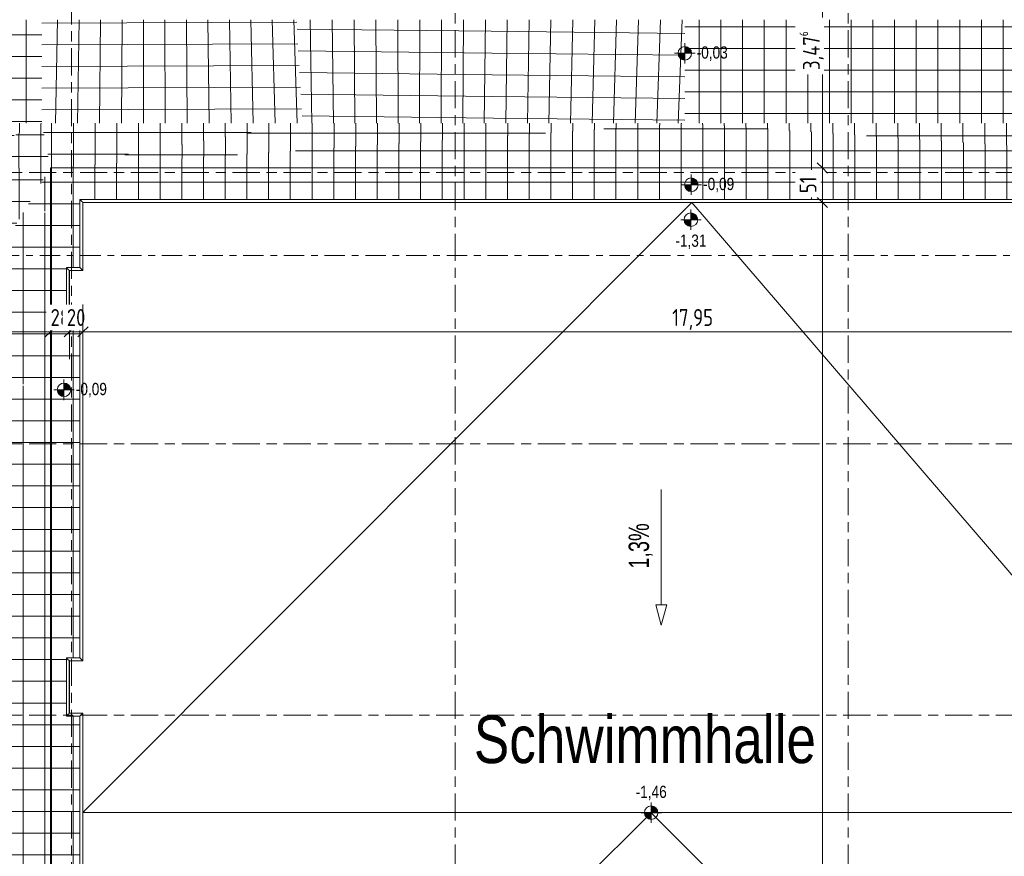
# Model space of a CAD drawing. Header units: metres. Extents: x 2 to 165, y -54 to 869.
# Tile 89 of 106: x 59 to 74, y 2 to 14. Entities that reach past the tile are written whole.
import ezdxf

# ---------------------------------------------------------------- set-up
doc = ezdxf.new("R2010")
doc.units = ezdxf.units.M
doc.linetypes.add('_Rasterlinie_', pattern=[0.75, 0.4, -0.1, 0.15, -0.1])
doc.linetypes.add('_Schnittlinie_', pattern=[0.6, 0.3, -0.1, 0.1, -0.1])
for name, color, linetype, lineweight in [('A_Bem', 7, 'Continuous', 5), ('A_Bem-100', 7, 'Continuous', 5), ('A_Detailelemente', 7, 'Continuous', 9), ('A_Geschossdecken', 7, 'Continuous', 5), ('A_Geschossdecken_Oberflächenschraffur', 7, 'Continuous', 5), ('A_Hoehenkoten', 124, 'Continuous', 5), ('A_Linien', 5, 'Continuous', 9), ('A_Linien_Feine Linien', 7, 'Continuous', 5), ('A_Notizen', 50, 'Continuous', 5), ('A_Raster', 128, 'Continuous', 5), ('A_Symbol-S_A', 172, 'Continuous', 5)]:
    doc.layers.add(name, color=color, linetype=linetype, lineweight=lineweight)
doc.styles.add('Arial', font='arial.ttf', dxfattribs={"width": 0.8, "height": 0.18})
doc.styles.add('Arial_2', font='arial.ttf', dxfattribs={"width": 0.8, "height": 0.7})
doc.styles.add('Arial_4', font='arial.ttf', dxfattribs={"width": 0.7, "height": 0.3})
doc.styles.add('ISOCPEUR', font='isocpeur.ttf', dxfattribs={"width": 0.8, "height": 0.25})
doc.dimstyles.new('BLB-Standard_2_5_Aussen_maskiert', dxfattribs={"dimscale": 0.3048, "dimtxt": 0.248995, "dimasz": 0.492126, "dimexe": 1.32874, "dimexo": 0.0625, "dimgap": 0.032808, "dimtad": 1, "dimdec": 1, "dimlfac": 100, "dimrnd": 0.1, "dimdsep": 46, "dimtxsty": 'ISOCPEUR', "dimblk1": 'OBLIQUE', "dimblk2": 'OBLIQUE', "dimsah": 1, "dimcen": 0.09, "dimdle": 0.164042, "dimazin": 0, "dimtfac": 1, "dimtdec": 4, "dimtix": 1, "dimtmove": 0, "dimatfit": 3, "dimfxl": 1.32874, "dimfxlon": 1, "dimtvp": 1, "dimtfill": 1, "dimtolj": 1, "dimtzin": 0, "dimarcsym": 2})
doc.dimstyles.new('BLB-Standard_2_5_Aussen_maskiert_1', dxfattribs={"dimscale": 0.3048, "dimtxt": 0.248995, "dimasz": 0.492126, "dimexe": 1.32874, "dimexo": 0.0625, "dimgap": 0.032808, "dimtad": 1, "dimrnd": 0.001, "dimzin": 0, "dimdsep": 46, "dimtxsty": 'ISOCPEUR', "dimblk1": 'OBLIQUE', "dimblk2": 'OBLIQUE', "dimsah": 1, "dimcen": 0.09, "dimdle": 0.164042, "dimazin": 0, "dimtfac": 1, "dimtdec": 4, "dimtix": 1, "dimtmove": 0, "dimatfit": 3, "dimfxl": 1.32874, "dimfxlon": 1, "dimtvp": 1, "dimtfill": 1, "dimtolj": 1, "dimtzin": 0, "dimarcsym": 2})
pattern_1 = [(0, (56.97275, 0), (0, 0.32), []), (90, (56.97275, 0), (-0.32, 2e-17), [])]
pattern_2 = [(0.045, (56.81975, 0.043), (-0.000251, 0.32), []), (90, (56.81975, 0.043), (-0.32, 2e-17), [])]
pattern_3 = [(0.036, (56.81775, 0.033), (-0.000201, 0.32), []), (90, (56.81775, 0.033), (-0.32, 2e-17), [])]
pattern_4 = [(359.999, (56.97475, 0.092), (5.6e-06, 0.32), []), (90, (56.97475, 0.092), (-0.32, 2e-17), [])]
pattern_5 = [(0, (56.87575, 0), (0, 0.32), []), (90, (56.87575, 0), (-0.32, 2e-17), [])]
pattern_6 = [(0, (56.87275, 0), (0, 0.32), []), (90, (56.87275, 0), (-0.32, 2e-17), [])]
pattern_7 = [(0.057, (56.81375, 0.054), (-0.000318, 0.32), []), (90, (56.81375, 0.054), (-0.32, 2e-17), [])]
pattern_8 = [(0, (56.97275, 0.142), (0, 0.32), []), (90, (56.97275, 0.142), (-0.32, 2e-17), [])]
pattern_9 = [(0.002, (56.96675, 0.042), (-1.1e-05, 0.32), []), (90, (56.96675, 0.042), (-0.32, 2e-17), [])]
pattern_10 = [(359.998, (56.97675, 0.082), (1.1e-05, 0.32), []), (90, (56.97675, 0.082), (-0.32, 2e-17), [])]

# ---------------------------------------------------------------- blocks, each defined once
blk = doc.blocks.new('Floors 1 - Floors 1-8100432-AB- E0-  OK FFB')
at = {"layer": 'A_Geschossdecken', "color": 253, "lineweight": 9}
for p, q in [((21.017, 11.582), (2.98, 11.581)), ((3.008, 11.553), (2.98, 11.581)), ((2.98, 11.581), (2.98, 10.579)), ((3.023, 10.535), (3.023, 11.538)), ((3.023, 11.538), (20.973, 11.538)), ((3.023, 10.535), (3.023, 11.538)), ((3.023, 11.538), (20.973, 11.538)), ((2.808, 10.551), (2.78, 10.579)), ((2.78, 10.579), (2.78, 9.725)), ((2.98, 10.579), (2.78, 10.579)), ((2.823, 9.769), (2.823, 10.535)), ((2.823, 10.535), (3.023, 10.535)), ((2.823, 9.769), (2.823, 10.535)), ((2.823, 10.535), (3.023, 10.535)), ((3.008, 10.551), (2.98, 10.579)), ((2.808, 9.753), (2.78, 9.725)), ((2.78, 9.725), (2.98, 9.725)), ((3.023, 9.769), (2.823, 9.769)), ((3.023, 9.769), (2.823, 9.769)), ((3.008, 9.753), (2.98, 9.725)), ((2.98, 9.725), (2.98, 4.827)), ((3.023, 4.783), (3.023, 9.769)), ((3.023, 4.783), (3.023, 9.769)), ((2.808, 4.799), (2.78, 4.827)), ((2.78, 4.827), (2.78, 3.968)), ((2.98, 4.827), (2.78, 4.827)), ((3.008, 4.799), (2.98, 4.827)), ((2.823, 4.012), (2.823, 4.783)), ((2.823, 4.783), (3.023, 4.783)), ((2.823, 4.012), (2.823, 4.783)), ((2.823, 4.783), (3.023, 4.783)), ((2.808, 3.996), (2.78, 3.968)), ((2.78, 3.968), (2.98, 3.968)), ((3.023, 4.012), (2.823, 4.012)), ((3.023, 4.012), (2.823, 4.012)), ((3.008, 3.996), (2.98, 3.968)), ((2.98, 3.968), (2.98, 1.065)), ((3.023, 1.021), (3.023, 4.012)), ((3.023, 1.021), (3.023, 4.012))]:
    blk.add_line(p, q, dxfattribs=at)
for points, knots in [([(3.017, 11.545), (3.016, 11.545), (3.016, 11.546), (3.015, 11.546), (3.014, 11.547), (3.013, 11.548), (3.012, 11.549), (3.012, 11.55), (3.011, 11.55), (3.01, 11.551), (3.009, 11.552), (3.008, 11.553), (3.008, 11.553)], [0, 0, 0, 0, 0.166667, 0.25, 0.333333, 0.416667, 0.5, 0.583333, 0.666667, 0.75, 0.833333, 1, 1, 1, 1]), ([(3.023, 11.538), (3.023, 11.538), (3.023, 11.538), (3.021, 11.541), (3.018, 11.543), (3.017, 11.545)], [0.0091087, 0.0091087, 0.0091087, 0.0091087, 0.3333333, 0.6666667, 1, 1, 1, 1]), ([(2.817, 10.542), (2.816, 10.542), (2.816, 10.543), (2.815, 10.544), (2.814, 10.545), (2.813, 10.545), (2.812, 10.546), (2.812, 10.547), (2.811, 10.548), (2.81, 10.549), (2.809, 10.55), (2.808, 10.55), (2.808, 10.551)], [0, 0, 0, 0, 0.166667, 0.25, 0.333333, 0.416667, 0.5, 0.583333, 0.666667, 0.75, 0.833333, 1, 1, 1, 1]), ([(2.823, 10.535), (2.823, 10.535), (2.823, 10.536), (2.821, 10.538), (2.818, 10.541), (2.817, 10.542)], [0.0091087, 0.0091087, 0.0091087, 0.0091087, 0.3333333, 0.6666667, 1, 1, 1, 1]), ([(3.017, 10.542), (3.016, 10.542), (3.016, 10.543), (3.015, 10.544), (3.014, 10.545), (3.013, 10.545), (3.012, 10.546), (3.012, 10.547), (3.011, 10.548), (3.01, 10.549), (3.009, 10.55), (3.008, 10.55), (3.008, 10.551)], [0, 0, 0, 0, 0.166667, 0.25, 0.333333, 0.416667, 0.5, 0.583333, 0.666667, 0.75, 0.833333, 1, 1, 1, 1]), ([(3.023, 10.535), (3.023, 10.535), (3.023, 10.536), (3.021, 10.538), (3.018, 10.541), (3.017, 10.542)], [0.0091087, 0.0091087, 0.0091087, 0.0091087, 0.3333333, 0.6666667, 1, 1, 1, 1]), ([(2.817, 9.762), (2.816, 9.762), (2.816, 9.761), (2.815, 9.76), (2.814, 9.76), (2.813, 9.759), (2.812, 9.758), (2.812, 9.757), (2.811, 9.756), (2.81, 9.756), (2.809, 9.755), (2.808, 9.754), (2.808, 9.753)], [0, 0, 0, 0, 0.166667, 0.25, 0.333333, 0.416667, 0.5, 0.583333, 0.666667, 0.75, 0.833333, 1, 1, 1, 1]), ([(2.823, 9.769), (2.823, 9.769), (2.823, 9.769), (2.821, 9.766), (2.818, 9.764), (2.817, 9.762)], [0.0091087, 0.0091087, 0.0091087, 0.0091087, 0.3333333, 0.6666667, 1, 1, 1, 1]), ([(3.017, 9.762), (3.016, 9.762), (3.016, 9.761), (3.015, 9.76), (3.014, 9.76), (3.013, 9.759), (3.012, 9.758), (3.012, 9.757), (3.011, 9.756), (3.01, 9.756), (3.009, 9.755), (3.008, 9.754), (3.008, 9.753)], [0, 0, 0, 0, 0.166667, 0.25, 0.333333, 0.416667, 0.5, 0.583333, 0.666667, 0.75, 0.833333, 1, 1, 1, 1]), ([(3.023, 9.769), (3.023, 9.769), (3.023, 9.769), (3.021, 9.766), (3.018, 9.764), (3.017, 9.762)], [0.0091087, 0.0091087, 0.0091087, 0.0091087, 0.3333333, 0.6666667, 1, 1, 1, 1]), ([(2.817, 4.79), (2.816, 4.79), (2.816, 4.791), (2.815, 4.792), (2.814, 4.792), (2.813, 4.793), (2.812, 4.794), (2.812, 4.795), (2.811, 4.796), (2.81, 4.796), (2.809, 4.797), (2.808, 4.798), (2.808, 4.799)], [0, 0, 0, 0, 0.166667, 0.25, 0.333333, 0.416667, 0.5, 0.583333, 0.666667, 0.75, 0.833333, 1, 1, 1, 1]), ([(2.823, 4.783), (2.823, 4.783), (2.823, 4.783), (2.821, 4.786), (2.818, 4.788), (2.817, 4.79)], [0.0091087, 0.0091087, 0.0091087, 0.0091087, 0.3333333, 0.6666667, 1, 1, 1, 1]), ([(3.017, 4.79), (3.016, 4.79), (3.016, 4.791), (3.015, 4.792), (3.014, 4.792), (3.013, 4.793), (3.012, 4.794), (3.012, 4.795), (3.011, 4.796), (3.01, 4.796), (3.009, 4.797), (3.008, 4.798), (3.008, 4.799)], [0, 0, 0, 0, 0.166667, 0.25, 0.333333, 0.416667, 0.5, 0.583333, 0.666667, 0.75, 0.833333, 1, 1, 1, 1]), ([(3.023, 4.783), (3.023, 4.783), (3.023, 4.783), (3.021, 4.786), (3.018, 4.788), (3.017, 4.79)], [0.0091087, 0.0091087, 0.0091087, 0.0091087, 0.3333333, 0.6666667, 1, 1, 1, 1]), ([(2.817, 4.005), (2.816, 4.005), (2.816, 4.004), (2.815, 4.003), (2.814, 4.002), (2.813, 4.002), (2.812, 4.001), (2.812, 4), (2.811, 3.999), (2.81, 3.998), (2.809, 3.997), (2.808, 3.997), (2.808, 3.996)], [0, 0, 0, 0, 0.166667, 0.25, 0.333333, 0.416667, 0.5, 0.583333, 0.666667, 0.75, 0.833333, 1, 1, 1, 1]), ([(2.823, 4.012), (2.823, 4.012), (2.823, 4.011), (2.821, 4.009), (2.818, 4.006), (2.817, 4.005)], [0.0091087, 0.0091087, 0.0091087, 0.0091087, 0.3333333, 0.6666667, 1, 1, 1, 1]), ([(3.017, 4.005), (3.016, 4.005), (3.016, 4.004), (3.015, 4.003), (3.014, 4.002), (3.013, 4.002), (3.012, 4.001), (3.012, 4), (3.011, 3.999), (3.01, 3.998), (3.009, 3.997), (3.008, 3.997), (3.008, 3.996)], [0, 0, 0, 0, 0.166667, 0.25, 0.333333, 0.416667, 0.5, 0.583333, 0.666667, 0.75, 0.833333, 1, 1, 1, 1]), ([(3.023, 4.012), (3.023, 4.012), (3.023, 4.011), (3.021, 4.009), (3.018, 4.006), (3.017, 4.005)], [0.0091087, 0.0091087, 0.0091087, 0.0091087, 0.3333333, 0.6666667, 1, 1, 1, 1])]:
    blk.add_open_spline(points, degree=3, knots=knots, dxfattribs=at)
blk = doc.blocks.new('FP_54-AB- E0-  OK FFB')
at = {"layer": 'A_Geschossdecken_Oberflächenschraffur'}
for p, q in [((6.398, 12.706), (6.375, 14.233)), ((6.398, 12.706), (6.375, 14.233)), ((6.716, 12.706), (6.697, 14.233)), ((6.716, 12.706), (6.697, 14.233)), ((7.033, 12.706), (7.02, 14.233)), ((7.033, 12.706), (7.02, 14.233)), ((7.351, 12.706), (7.342, 14.233)), ((7.351, 12.706), (7.342, 14.233)), ((7.669, 12.706), (7.665, 14.233)), ((7.669, 12.706), (7.665, 14.233)), ((7.986, 12.706), (7.987, 14.233)), ((7.986, 12.706), (7.987, 14.233)), ((8.304, 12.706), (8.31, 14.233)), ((8.304, 12.706), (8.31, 14.233)), ((8.621, 12.706), (8.632, 14.233)), ((8.621, 12.706), (8.632, 14.233)), ((8.939, 12.706), (8.955, 14.233)), ((8.939, 12.706), (8.955, 14.233)), ((9.257, 12.706), (9.277, 14.233)), ((9.257, 12.706), (9.277, 14.233)), ((9.574, 12.706), (9.6, 14.233)), ((9.574, 12.706), (9.6, 14.233)), ((9.892, 12.706), (9.922, 14.233)), ((9.892, 12.706), (9.922, 14.233)), ((10.209, 12.706), (10.244, 14.233)), ((10.209, 12.706), (10.244, 14.233)), ((10.527, 12.706), (10.567, 14.233)), ((10.527, 12.706), (10.567, 14.233)), ((10.844, 12.706), (10.889, 14.233)), ((10.844, 12.706), (10.889, 14.233)), ((11.162, 12.706), (11.212, 14.233)), ((11.162, 12.706), (11.212, 14.233)), ((11.48, 12.706), (11.534, 14.233)), ((11.48, 12.706), (11.534, 14.233)), ((11.797, 12.706), (11.857, 14.233)), ((11.797, 12.706), (11.857, 14.233)), ((6.18, 14.095), (9.039, 14.062)), ((6.18, 14.095), (9.039, 14.062)), ((9.039, 14.062), (11.895, 14.03)), ((9.039, 14.062), (11.895, 14.03)), ((6.198, 13.775), (9.048, 13.742)), ((6.198, 13.775), (9.048, 13.742)), ((9.048, 13.742), (11.895, 13.71)), ((9.048, 13.742), (11.895, 13.71)), ((6.216, 13.455), (9.057, 13.422)), ((6.216, 13.455), (9.057, 13.422)), ((9.057, 13.422), (11.895, 13.39)), ((9.057, 13.422), (11.895, 13.39)), ((6.235, 13.135), (9.066, 13.102)), ((6.235, 13.135), (9.066, 13.102)), ((9.066, 13.102), (11.895, 13.07)), ((9.066, 13.102), (11.895, 13.07)), ((6.253, 12.815), (9.075, 12.783)), ((6.253, 12.815), (9.075, 12.783)), ((9.075, 12.783), (11.895, 12.75)), ((9.075, 12.783), (11.895, 12.75))]:
    blk.add_line(p, q, dxfattribs=at)
blk = doc.blocks.new('FP_55-AB- E0-  OK FFB')
at = {"layer": 'A_Geschossdecken_Oberflächenschraffur'}
for p, q in [((12.106, 12.706), (12.106, 14.233)), ((12.106, 12.706), (12.106, 14.233)), ((12.426, 12.706), (12.426, 14.233)), ((12.426, 12.706), (12.426, 14.233)), ((12.746, 12.706), (12.746, 14.233)), ((12.746, 12.706), (12.746, 14.233)), ((13.066, 12.706), (13.066, 14.233)), ((13.066, 12.706), (13.066, 14.233)), ((13.386, 12.706), (13.386, 14.233)), ((13.386, 12.706), (13.386, 14.233)), ((13.706, 12.706), (13.706, 14.233)), ((13.706, 12.706), (13.706, 14.233)), ((14.026, 12.706), (14.026, 14.233)), ((14.026, 12.706), (14.026, 14.233)), ((14.346, 12.706), (14.346, 14.233)), ((14.346, 12.706), (14.346, 14.233)), ((14.666, 12.706), (14.666, 14.233)), ((14.666, 12.706), (14.666, 14.233)), ((14.986, 12.706), (14.986, 14.233)), ((14.986, 12.706), (14.986, 14.233)), ((15.306, 12.706), (15.306, 14.233)), ((15.306, 12.706), (15.306, 14.233)), ((15.626, 12.706), (15.626, 14.233)), ((15.626, 12.706), (15.626, 14.233)), ((15.946, 12.706), (15.946, 14.233)), ((15.946, 12.706), (15.946, 14.233)), ((16.266, 12.706), (16.266, 14.233)), ((16.266, 12.706), (16.266, 14.233)), ((16.586, 12.706), (16.586, 14.233)), ((16.586, 12.706), (16.586, 14.233)), ((11.895, 14.128), (16.906, 14.128)), ((11.895, 14.128), (16.906, 14.128)), ((11.895, 13.808), (16.906, 13.808)), ((11.895, 13.808), (16.906, 13.808)), ((11.895, 13.488), (16.906, 13.488)), ((11.895, 13.488), (16.906, 13.488)), ((11.895, 13.168), (16.906, 13.168)), ((11.895, 13.168), (16.906, 13.168)), ((11.895, 12.848), (16.906, 12.848)), ((11.895, 12.848), (16.906, 12.848)), ((16.906, 12.706), (16.906, 12.706)), ((16.906, 12.706), (16.906, 12.706))]:
    blk.add_line(p, q, dxfattribs=at)
blk = doc.blocks.new('FP_58-AB- E0-  OK FFB')
at = {"layer": 'A_Geschossdecken_Oberflächenschraffur'}
for p, q in [((0.907, 13.851), (0.907, 14.233)), ((0.907, 13.851), (0.907, 14.233)), ((1.227, 13.851), (1.227, 14.233)), ((1.227, 13.851), (1.227, 14.233)), ((1.547, 13.851), (1.547, 14.233)), ((1.547, 13.851), (1.547, 14.233)), ((1.866, 13.851), (1.867, 14.233)), ((1.866, 13.851), (1.867, 14.233)), ((2.186, 13.851), (2.186, 14.233)), ((2.186, 13.851), (2.186, 14.233)), ((0.905, 14.011), (1.284, 14.011)), ((0.905, 14.011), (1.284, 14.011)), ((1.284, 14.011), (1.662, 14.011)), ((1.284, 14.011), (1.662, 14.011)), ((1.662, 14.011), (2.041, 14.011)), ((1.662, 14.011), (2.041, 14.011)), ((2.041, 14.011), (2.419, 14.011)), ((2.041, 14.011), (2.419, 14.011)), ((0.907, 13.47), (0.907, 13.851)), ((0.907, 13.47), (0.907, 13.851)), ((1.227, 13.47), (1.227, 13.851)), ((1.227, 13.47), (1.227, 13.851)), ((1.547, 13.47), (1.547, 13.851)), ((1.547, 13.47), (1.547, 13.851)), ((1.866, 13.47), (1.866, 13.851)), ((1.866, 13.47), (1.866, 13.851)), ((2.186, 13.469), (2.186, 13.851)), ((2.186, 13.469), (2.186, 13.851)), ((0.905, 13.691), (1.284, 13.691)), ((0.905, 13.691), (1.284, 13.691)), ((1.284, 13.691), (1.662, 13.691)), ((1.284, 13.691), (1.662, 13.691)), ((1.662, 13.691), (2.041, 13.691)), ((1.662, 13.691), (2.041, 13.691)), ((2.041, 13.691), (2.419, 13.691)), ((2.041, 13.691), (2.419, 13.691)), ((0.905, 13.371), (1.284, 13.371)), ((0.905, 13.371), (1.284, 13.371)), ((0.907, 13.088), (0.907, 13.47)), ((0.907, 13.088), (0.907, 13.47)), ((1.227, 13.088), (1.227, 13.47)), ((1.227, 13.088), (1.227, 13.47)), ((1.284, 13.371), (1.662, 13.371)), ((1.284, 13.371), (1.662, 13.371)), ((1.546, 13.088), (1.547, 13.47)), ((1.546, 13.088), (1.547, 13.47)), ((1.662, 13.371), (2.041, 13.371)), ((1.662, 13.371), (2.041, 13.371)), ((1.866, 13.088), (1.866, 13.47)), ((1.866, 13.088), (1.866, 13.47)), ((2.041, 13.371), (2.419, 13.371)), ((2.041, 13.371), (2.419, 13.371)), ((2.186, 13.088), (2.186, 13.469)), ((2.186, 13.088), (2.186, 13.469)), ((0.907, 12.706), (0.907, 13.088)), ((0.907, 12.706), (0.907, 13.088)), ((1.226, 12.706), (1.227, 13.088)), ((1.226, 12.706), (1.227, 13.088)), ((1.546, 12.706), (1.546, 13.088)), ((1.546, 12.706), (1.546, 13.088)), ((1.866, 12.706), (1.866, 13.088)), ((1.866, 12.706), (1.866, 13.088)), ((2.186, 12.706), (2.186, 13.088)), ((2.186, 12.706), (2.186, 13.088)), ((0.905, 13.051), (1.284, 13.051)), ((0.905, 13.051), (1.284, 13.051)), ((1.284, 13.051), (1.662, 13.051)), ((1.284, 13.051), (1.662, 13.051)), ((1.662, 13.051), (2.041, 13.051)), ((1.662, 13.051), (2.041, 13.051)), ((2.041, 13.051), (2.419, 13.051)), ((2.041, 13.051), (2.419, 13.051)), ((0.905, 12.731), (1.284, 12.731)), ((0.905, 12.731), (1.284, 12.731)), ((1.284, 12.731), (1.662, 12.731)), ((1.284, 12.731), (1.662, 12.731)), ((1.662, 12.731), (2.041, 12.731)), ((1.662, 12.731), (2.041, 12.731)), ((2.041, 12.731), (2.419, 12.731)), ((2.041, 12.731), (2.419, 12.731))]:
    blk.add_line(p, q, dxfattribs=at)
blk = doc.blocks.new('FP_59-AB- E0-  OK FFB')
at = {"layer": 'A_Geschossdecken_Oberflächenschraffur'}
for p, q in [((2.619, 12.706), (2.651, 14.233)), ((2.619, 12.706), (2.651, 14.233)), ((2.943, 12.706), (2.968, 14.233)), ((2.943, 12.706), (2.968, 14.233)), ((3.267, 12.706), (3.284, 14.233)), ((3.267, 12.706), (3.284, 14.233)), ((3.59, 12.706), (3.6, 14.233)), ((3.59, 12.706), (3.6, 14.233)), ((3.914, 12.706), (3.917, 14.233)), ((3.914, 12.706), (3.917, 14.233)), ((4.238, 12.706), (4.233, 14.233)), ((4.238, 12.706), (4.233, 14.233)), ((4.561, 12.706), (4.549, 14.233)), ((4.561, 12.706), (4.549, 14.233)), ((4.885, 12.706), (4.866, 14.233)), ((4.885, 12.706), (4.866, 14.233)), ((5.208, 12.706), (5.182, 14.233)), ((5.208, 12.706), (5.182, 14.233)), ((5.532, 12.706), (5.499, 14.233)), ((5.532, 12.706), (5.499, 14.233)), ((5.856, 12.706), (5.815, 14.233)), ((5.856, 12.706), (5.815, 14.233)), ((6.179, 12.706), (6.131, 14.233)), ((6.179, 12.706), (6.131, 14.233)), ((2.419, 14.181), (6.175, 14.197)), ((2.419, 14.181), (6.175, 14.197)), ((2.419, 13.861), (6.193, 13.877)), ((2.419, 13.861), (6.193, 13.877)), ((2.419, 13.541), (6.211, 13.557)), ((2.419, 13.541), (6.211, 13.557)), ((2.419, 13.222), (6.229, 13.237)), ((2.419, 13.222), (6.229, 13.237)), ((2.419, 12.902), (6.247, 12.917)), ((2.419, 12.902), (6.247, 12.917))]:
    blk.add_line(p, q, dxfattribs=at)
blk = doc.blocks.new('Höhenkoten - Kreuz gefüllt-6114407-AB- E0-  OK FFB')
at = {"layer": 'A_Hoehenkoten'}
h = blk.add_hatch(color=256, dxfattribs=at)
edge = h.paths.add_edge_path(flags=0)
edge.add_line((0.001, 0.0014), (0, 0.0014))
edge.add_line((0, 0.0014), (0, 0.0024))
edge.add_arc((0, 0.0014), 0.001, 0, 90, ccw=False)
h = blk.add_hatch(color=256, dxfattribs=at)
edge = h.paths.add_edge_path(flags=0)
edge.add_line((-0.001, 0.0014), (0, 0.0014))
edge.add_line((0, 0.0014), (0, 0.0004))
edge.add_arc((0, 0.0014), 0.001, 180, 270, ccw=False)
for p, q in [((0, 0.0029), (0, -0.0001)), ((0, 0.0014), (0, 0.0024)), ((0, 0.0024), (0, 0.0014)), ((0, 0.0024), (0, 0.0014)), ((0, 0.0014), (0, 0.0024)), ((-0.0015, 0.0014), (0.0015, 0.0014)), ((-0.001, 0.0014), (0, 0.0014)), ((0, 0.0014), (-0.001, 0.0014)), ((0, 0.0014), (-0.001, 0.0014)), ((-0.001, 0.0014), (0, 0.0014)), ((0.001, 0.0014), (0, 0.0014)), ((0, 0.0014), (0, 0.0004)), ((0, 0.0004), (0, 0.0014)), ((0, 0.0014), (0.001, 0.0014)), ((0, 0.0014), (0.001, 0.0014)), ((0.001, 0.0014), (0, 0.0014)), ((0, 0.0014), (0, 0.0004)), ((0, 0.0004), (0, 0.0014))]:
    blk.add_line(p, q, dxfattribs=at)
for start, end in [(90, 180), (90, 180), (360, 90), (360, 90), (180, 270), (180, 270), (270, 0), (270, 360)]:
    blk.add_arc((0, 0.0014), 0.001, start, end, dxfattribs=at)
blk = doc.blocks.new('DIMBLOCK251-AB- E0-  OK FFB')
at = {"layer": 'A_Bem-100', "lineweight": 9}
for p, q in [((70.895, 11.538), (70.82, 11.613)), ((70.895, 11.538), (70.97, 11.463)), ((70.895, -13.496), (70.82, -13.421)), ((70.895, -13.496), (70.97, -13.571))]:
    blk.add_line(p, q, dxfattribs=at)
at = {"layer": 'A_Bem-100'}
for p, q in [((70.49, 11.538), (71.3, 11.538)), ((70.895, 11.538), (70.49, 11.538)), ((70.895, -13.496), (70.895, 11.538)), ((71.3, -13.496), (70.49, -13.496)), ((70.895, -13.496), (71.3, -13.496))]:
    blk.add_line(p, q, dxfattribs=at)
at = {"layer": 'A_Bem-100', "color": 0, "insert": (70.558, -1.34), "char_height": 0.25, "width": 0.86645, "attachment_point": 1, "rotation": 90, "line_spacing_factor": 1.149209, "style": 'ISOCPEUR', "bg_fill": 3, "box_fill_scale": 1.25, "bg_fill_color": 256, "bg_fill_true_color": 13158600, "bg_fill_transparency": 0}
blk.add_mtext('25,03\\A2\\H0.5x;\\S4^  ;\\H2x;', dxfattribs=at)
blk = doc.blocks.new('_Oblique')
at = {"color": 0, "linetype": 'ByBlock', "lineweight": -2}
blk.add_line((-0.5, -0.5), (0.5, 0.5), dxfattribs=at)
blk = doc.blocks.new('DIMBLOCK252-AB- E0-  OK FFB')
at = {"layer": 'A_Bem-100'}
for p, q in [((70.49, 12.048), (71.3, 12.048)), ((70.895, 12.048), (70.49, 12.048)), ((70.895, 11.538), (70.895, 12.048)), ((70.49, 11.538), (71.3, 11.538)), ((70.895, 11.538), (70.49, 11.538))]:
    blk.add_line(p, q, dxfattribs=at)
at = {"layer": 'A_Bem-100', "lineweight": 9}
for p, q in [((70.895, 12.048), (70.82, 12.123)), ((70.895, 12.048), (70.97, 11.973)), ((70.895, 11.538), (70.82, 11.613)), ((70.895, 11.538), (70.97, 11.463))]:
    blk.add_line(p, q, dxfattribs=at)
at = {"layer": 'A_Bem-100', "color": 0, "insert": (70.558, 11.676), "char_height": 0.25, "width": 0.28085, "attachment_point": 1, "rotation": 90, "line_spacing_factor": 1.149209, "style": 'ISOCPEUR', "bg_fill": 3, "box_fill_scale": 1.25, "bg_fill_color": 256, "bg_fill_true_color": 13158600, "bg_fill_transparency": 0}
blk.add_mtext('51', dxfattribs=at)
blk = doc.blocks.new('DIMBLOCK253-AB- E0-  OK FFB')
at = {"layer": 'A_Bem-100', "lineweight": 9}
for p, q in [((70.895, 15.524), (70.82, 15.599)), ((70.895, 15.524), (70.97, 15.449)), ((70.895, 12.048), (70.82, 12.123)), ((70.895, 12.048), (70.97, 11.973))]:
    blk.add_line(p, q, dxfattribs=at)
at = {"layer": 'A_Bem-100'}
for p, q in [((70.895, 12.048), (70.895, 15.574)), ((71.3, 15.524), (70.49, 15.524)), ((70.895, 15.524), (71.3, 15.524)), ((70.49, 12.048), (71.3, 12.048)), ((70.895, 12.048), (70.49, 12.048))]:
    blk.add_line(p, q, dxfattribs=at)
at = {"layer": 'A_Bem-100', "color": 0, "insert": (70.558, 13.491), "char_height": 0.25, "width": 0.7081, "attachment_point": 1, "rotation": 90, "line_spacing_factor": 1.149209, "style": 'ISOCPEUR', "bg_fill": 3, "box_fill_scale": 1.25, "bg_fill_color": 256, "bg_fill_true_color": 13158600, "bg_fill_transparency": 0}
blk.add_mtext('3,47\\A2\\H0.5x;\\S6^  ;\\H2x;', dxfattribs=at)
blk = doc.blocks.new('DIMBLOCK254-AB- E0-  OK FFB')
at = {"layer": 'A_Bem-100'}
for p, q in [((56.528, 10.037), (56.528, 9.227)), ((56.528, 9.632), (56.528, 10.037)), ((59.516, 10.037), (59.516, 9.227)), ((59.516, 9.632), (59.516, 10.037)), ((56.478, 9.632), (59.516, 9.632))]:
    blk.add_line(p, q, dxfattribs=at)
at = {"layer": 'A_Bem-100', "lineweight": 9}
for p, q in [((56.528, 9.632), (56.453, 9.557)), ((56.528, 9.632), (56.603, 9.707)), ((59.516, 9.632), (59.441, 9.557)), ((59.516, 9.632), (59.591, 9.707))]:
    blk.add_line(p, q, dxfattribs=at)
at = {"layer": 'A_Bem-100', "color": 0, "insert": (57.737, 9.968), "char_height": 0.25, "width": 0.68419, "attachment_point": 1, "line_spacing_factor": 1.149209, "style": 'ISOCPEUR', "bg_fill": 3, "box_fill_scale": 1.25, "bg_fill_color": 256, "bg_fill_true_color": 13158600, "bg_fill_transparency": 0}
blk.add_mtext('2,98\\A2\\H0.5x;\\S9^  ;\\H2x;', dxfattribs=at)
blk = doc.blocks.new('DIMBLOCK255-AB- E0-  OK FFB')
at = {"layer": 'A_Bem-100'}
for p, q in [((59.516, 10.037), (59.516, 9.227)), ((59.516, 9.632), (59.516, 10.037)), ((59.796, 10.037), (59.796, 9.227)), ((59.796, 9.632), (59.796, 10.037)), ((59.516, 9.632), (59.796, 9.632))]:
    blk.add_line(p, q, dxfattribs=at)
at = {"layer": 'A_Bem-100', "lineweight": 9}
for p, q in [((59.516, 9.632), (59.441, 9.557)), ((59.516, 9.632), (59.591, 9.707)), ((59.796, 9.632), (59.721, 9.557)), ((59.796, 9.632), (59.871, 9.707))]:
    blk.add_line(p, q, dxfattribs=at)
at = {"layer": 'A_Bem-100', "color": 0, "insert": (59.519, 9.968), "char_height": 0.25, "width": 0.32865, "attachment_point": 1, "line_spacing_factor": 1.149209, "style": 'ISOCPEUR', "bg_fill": 3, "box_fill_scale": 1.25, "bg_fill_color": 256, "bg_fill_true_color": 13158600, "bg_fill_transparency": 0}
blk.add_mtext('28', dxfattribs=at)
blk = doc.blocks.new('DIMBLOCK256-AB- E0-  OK FFB')
at = {"layer": 'A_Bem-100'}
for p, q in [((59.796, 10.037), (59.796, 9.227)), ((59.796, 9.632), (59.796, 10.037)), ((59.996, 10.037), (59.996, 9.227)), ((59.996, 9.632), (59.996, 10.037)), ((59.796, 9.632), (59.996, 9.632))]:
    blk.add_line(p, q, dxfattribs=at)
at = {"layer": 'A_Bem-100', "lineweight": 9}
for p, q in [((59.796, 9.632), (59.721, 9.557)), ((59.796, 9.632), (59.871, 9.707)), ((59.996, 9.632), (59.921, 9.557)), ((59.996, 9.632), (60.071, 9.707))]:
    blk.add_line(p, q, dxfattribs=at)
at = {"layer": 'A_Bem-100', "color": 0, "insert": (59.759, 9.968), "char_height": 0.25, "width": 0.32865, "attachment_point": 1, "line_spacing_factor": 1.149209, "style": 'ISOCPEUR', "bg_fill": 3, "box_fill_scale": 1.25, "bg_fill_color": 256, "bg_fill_true_color": 13158600, "bg_fill_transparency": 0}
blk.add_mtext('20', dxfattribs=at)
blk = doc.blocks.new('DIMBLOCK257-AB- E0-  OK FFB')
at = {"layer": 'A_Bem-100'}
for p, q in [((59.996, 10.037), (59.996, 9.227)), ((59.996, 9.632), (59.996, 10.037)), ((77.946, 10.037), (77.946, 9.227)), ((77.946, 9.632), (77.946, 10.037)), ((59.996, 9.632), (77.946, 9.632))]:
    blk.add_line(p, q, dxfattribs=at)
at = {"layer": 'A_Bem-100', "lineweight": 9}
for p, q in [((59.996, 9.632), (59.921, 9.557)), ((59.996, 9.632), (60.071, 9.707)), ((77.946, 9.632), (77.871, 9.557)), ((77.946, 9.632), (78.021, 9.707))]:
    blk.add_line(p, q, dxfattribs=at)
at = {"layer": 'A_Bem-100', "color": 0, "insert": (68.682, 9.968), "char_height": 0.25, "width": 0.69316, "attachment_point": 1, "line_spacing_factor": 1.149209, "style": 'ISOCPEUR', "bg_fill": 3, "box_fill_scale": 1.25, "bg_fill_color": 256, "bg_fill_true_color": 13158600, "bg_fill_transparency": 0}
blk.add_mtext('17,95', dxfattribs=at)

msp = doc.modelspace()

# ---------------------------------------------------------------- hatches: boundary and pattern name
at = {"layer": 'A_Detailelemente'}
for points in [[(68.957, 11.2844), (69.057, 11.2844), (69.0536, 11.3103), (69.0436, 11.3344), (69.0277, 11.3551), (69.007, 11.371), (68.9829, 11.381), (68.957, 11.3844)], [(68.957, 11.1844), (68.957, 11.2844), (68.857, 11.2844), (68.8604, 11.2585), (68.8704, 11.2344), (68.8863, 11.2137), (68.907, 11.1978), (68.9311, 11.1878)], [(68.3717, 2.544), (68.4717, 2.544), (68.4683, 2.5699), (68.4583, 2.594), (68.4424, 2.6147), (68.4217, 2.6306), (68.3976, 2.6406), (68.3717, 2.644)], [(68.3717, 2.444), (68.3717, 2.544), (68.2717, 2.544), (68.2751, 2.5181), (68.2851, 2.494), (68.301, 2.4733), (68.3217, 2.4574), (68.3458, 2.4474)]]:
    msp.add_hatch(color=250, dxfattribs=at).paths.add_polyline_path(points, flags=0)
at = {"layer": 'A_Geschossdecken_Oberflächenschraffur'}
h = msp.add_hatch(dxfattribs=at)
h.set_pattern_fill('FP_448', color=256, style=0, pattern_type=2)
h.set_pattern_definition(pattern_2)
h.paths.add_polyline_path([(57.8776, 12.0327), (59.3917, 12.7064), (57.8776, 12.7064), (57.8776, 12.4922)], flags=0)
h = msp.add_hatch(dxfattribs=at)
h.set_pattern_fill('FP_448', color=256, style=0, pattern_type=2)
h.set_pattern_definition(pattern_2)
h.paths.add_polyline_path([(57.8776, 12.0327), (59.3917, 12.7064), (57.8776, 12.7064), (57.8776, 12.4922)], flags=0)
h = msp.add_hatch(dxfattribs=at)
h.set_pattern_fill('FP_508', color=256, style=0, pattern_type=2)
h.set_pattern_definition(pattern_7)
h.paths.add_polyline_path([(57.8776, 12.0327), (59.5161, 12.0478), (59.3917, 12.7064), (57.9116, 12.0478)], flags=0)
h = msp.add_hatch(dxfattribs=at)
h.set_pattern_fill('FP_508', color=256, style=0, pattern_type=2)
h.set_pattern_definition(pattern_7)
h.paths.add_polyline_path([(57.8776, 12.0327), (59.5161, 12.0478), (59.3917, 12.7064), (57.9116, 12.0478)], flags=0)
h = msp.add_hatch(dxfattribs=at)
h.set_pattern_fill('FP_486', color=256, style=0, pattern_type=2)
h.set_pattern_definition(pattern_4)
h.paths.add_polyline_path([(59.5161, 12.0478), (63.2316, 12.7064), (59.3917, 12.7064), (59.4322, 12.4922)], flags=0)
h = msp.add_hatch(dxfattribs=at)
h.set_pattern_fill('FP_486', color=256, style=0, pattern_type=2)
h.set_pattern_definition(pattern_4)
h.paths.add_polyline_path([(59.5161, 12.0478), (63.2316, 12.7064), (59.3917, 12.7064), (59.4322, 12.4922)], flags=0)
h = msp.add_hatch(dxfattribs=at)
h.set_pattern_fill('FP_509', color=256, style=0, pattern_type=2)
h.set_pattern_definition(pattern_8)
h.paths.add_polyline_path([(59.5161, 12.0478), (78.4562, 12.0481), (68.8677, 12.7064), (59.5201, 12.0481)], flags=0)
h = msp.add_hatch(dxfattribs=at)
h.set_pattern_fill('FP_509', color=256, style=0, pattern_type=2)
h.set_pattern_definition(pattern_8)
h.paths.add_polyline_path([(59.5161, 12.0478), (78.4562, 12.0481), (68.8677, 12.7064), (59.5201, 12.0481)], flags=0)
h = msp.add_hatch(dxfattribs=at)
h.set_pattern_fill('FP_512', color=256, style=0, pattern_type=2)
h.set_pattern_definition(pattern_10)
h.paths.add_polyline_path([(59.5161, 12.0478), (68.8677, 12.7064), (63.2316, 12.7064), (59.7605, 12.0911)], flags=0)
h = msp.add_hatch(dxfattribs=at)
h.set_pattern_fill('FP_512', color=256, style=0, pattern_type=2)
h.set_pattern_definition(pattern_10)
h.paths.add_polyline_path([(59.5161, 12.0478), (68.8677, 12.7064), (63.2316, 12.7064), (59.7605, 12.0911)], flags=0)
h = msp.add_hatch(dxfattribs=at)
h.set_pattern_fill('FP_510', color=256, style=0, pattern_type=2)
h.set_pattern_definition(pattern_9)
h.paths.add_polyline_path([(78.4562, 12.0481), (73.8787, 12.7064), (68.8677, 12.7064), (78.429, 12.0499)], flags=0)
h = msp.add_hatch(dxfattribs=at)
h.set_pattern_fill('FP_510', color=256, style=0, pattern_type=2)
h.set_pattern_definition(pattern_9)
h.paths.add_polyline_path([(78.4562, 12.0481), (73.8787, 12.7064), (68.8677, 12.7064), (78.429, 12.0499)], flags=0)
h = msp.add_hatch(dxfattribs=at)
h.set_pattern_fill('FP_484', color=256, style=0, pattern_type=2)
h.set_pattern_definition(pattern_3)
h.paths.add_polyline_path([(58.3723, 10.1632), (59.5161, 12.0478), (57.8776, 12.0327), (58.1327, 11.0686)], flags=0)
h = msp.add_hatch(dxfattribs=at)
h.set_pattern_fill('FP_484', color=256, style=0, pattern_type=2)
h.set_pattern_definition(pattern_3)
h.paths.add_polyline_path([(58.3723, 10.1632), (59.5161, 12.0478), (57.8776, 12.0327), (58.1327, 11.0686)], flags=0)
h = msp.add_hatch(dxfattribs=at)
h.set_pattern_fill('FP_502', color=256, style=0, pattern_type=2)
h.set_pattern_definition(pattern_5)
h.paths.add_polyline_path([(57.8776, -1.0051), (59.5161, 12.0478), (58.3723, 10.1632), (57.9079, -0.3198)], flags=0)
h = msp.add_hatch(dxfattribs=at)
h.set_pattern_fill('FP_502', color=256, style=0, pattern_type=2)
h.set_pattern_definition(pattern_5)
h.paths.add_polyline_path([(57.8776, -1.0051), (59.5161, 12.0478), (58.3723, 10.1632), (57.9079, -0.3198)], flags=0)
h = msp.add_hatch(dxfattribs=at)
h.set_pattern_fill('FP_505', color=256, style=0, pattern_type=2)
h.set_pattern_definition(pattern_6)
h.paths.add_polyline_path([(59.5161, -13.9725), (59.5161, 12.0478), (57.8776, -1.0051), (59.5069, -13.8997)], flags=0)
h = msp.add_hatch(dxfattribs=at)
h.set_pattern_fill('FP_505', color=256, style=0, pattern_type=2)
h.set_pattern_definition(pattern_6)
h.paths.add_polyline_path([(59.5161, -13.9725), (59.5161, 12.0478), (57.8776, -1.0051), (59.5069, -13.8997)], flags=0)
h = msp.add_hatch(dxfattribs=at)
h.set_pattern_fill('FP_4', color=9, style=0, pattern_type=2)
h.set_pattern_definition(pattern_1)
h.paths.add_polyline_path([(77.2072, -14.0069), (77.2072, 7.1815), (78.4562, 7.1815), (78.4562, 12.0481), (59.5161, 12.0478), (59.5161, -13.9725), (61.8832, -13.9769), (61.8832, -13.5108), (59.9524, -13.5071), (59.9524, -12.5289), (59.7824, -12.5291), (59.7824, -11.6718), (59.9524, -11.6716), (59.9524, 0.2126), (59.7824, 0.2126), (59.7824, 1.0646), (59.9524, 1.0648), (59.9524, 3.9681), (59.7524, 3.9681), (59.7524, 4.8265), (59.9524, 4.8265), (59.9524, 9.7254), (59.7524, 9.7254), (59.7524, 10.5789), (59.9524, 10.5789), (59.9524, 11.5815), (77.9898, 11.5817), (77.9898, 7.7364), (76.7409, 7.7364), (76.7409, 4.8329), (76.9409, 4.8329), (76.9409, 3.9743), (76.7409, 3.9743), (76.7409, -4.6711), (76.9409, -4.6711), (76.9409, -5.5234), (76.7409, -5.5234), (76.7409, -13.5093), (77.1983, -13.6492), (77.196, -14.005), (76.7913, -14.0044), (76.7053, -13.5397), (74.8289, -13.536), (74.8289, -14.0023), (76.6001, -14.0058)], flags=0)
h.paths.add_polyline_path([(74.3744, -14.0014), (74.3744, -13.5351), (73.7603, -13.5339), (73.7603, -14.0002), (74.3548, -14.0014)], flags=0)
h.paths.add_polyline_path([(72.9653, -13.9987), (72.9653, -13.5324), (72.3326, -13.5311), (72.3326, -13.9975)], flags=0)
h.paths.add_polyline_path([(71.8781, -13.9966), (71.8781, -13.5303), (69.8345, -13.5263), (69.8345, -13.9926), (69.8642, -13.9927)], flags=0)
h.paths.add_polyline_path([(69.38, -13.9917), (69.38, -13.5254), (67.3324, -13.5214), (67.3324, -13.9877), (69.2655, -13.9915)], flags=0)
h.paths.add_polyline_path([(66.8778, -13.9869), (66.8778, -13.5205), (64.8391, -13.5166), (64.8391, -13.9829)], flags=0)
h.paths.add_polyline_path([(64.3846, -13.982), (64.3846, -13.5157), (62.3378, -13.5117), (62.3378, -13.978)], flags=0)
h = msp.add_hatch(dxfattribs=at)
h.set_pattern_fill('FP_4', color=9, style=0, pattern_type=2)
h.set_pattern_definition(pattern_1)
h.paths.add_polyline_path([(77.2072, -14.0069), (77.2072, 7.1815), (78.4562, 7.1815), (78.4562, 12.0481), (59.5161, 12.0478), (59.5161, -13.9725), (61.8832, -13.9769), (61.8832, -13.5108), (59.9524, -13.5071), (59.9524, -12.5289), (59.7824, -12.5291), (59.7824, -11.6718), (59.9524, -11.6716), (59.9524, 0.2126), (59.7824, 0.2126), (59.7824, 1.0646), (59.9524, 1.0648), (59.9524, 3.9681), (59.7524, 3.9681), (59.7524, 4.8265), (59.9524, 4.8265), (59.9524, 9.7254), (59.7524, 9.7254), (59.7524, 10.5789), (59.9524, 10.5789), (59.9524, 11.5815), (77.9898, 11.5817), (77.9898, 7.7364), (76.7409, 7.7364), (76.7409, 4.8329), (76.9409, 4.8329), (76.9409, 3.9743), (76.7409, 3.9743), (76.7409, -4.6711), (76.9409, -4.6711), (76.9409, -5.5234), (76.7409, -5.5234), (76.7409, -13.5093), (77.1983, -13.6492), (77.196, -14.005), (76.7913, -14.0044), (76.7053, -13.5397), (74.8289, -13.536), (74.8289, -14.0023), (76.6001, -14.0058)], flags=0)
h.paths.add_polyline_path([(74.3744, -14.0014), (74.3744, -13.5351), (73.7603, -13.5339), (73.7603, -14.0002), (74.3548, -14.0014)], flags=0)
h.paths.add_polyline_path([(72.9653, -13.9987), (72.9653, -13.5324), (72.3326, -13.5311), (72.3326, -13.9975)], flags=0)
h.paths.add_polyline_path([(71.8781, -13.9966), (71.8781, -13.5303), (69.8345, -13.5263), (69.8345, -13.9926), (69.8642, -13.9927)], flags=0)
h.paths.add_polyline_path([(69.38, -13.9917), (69.38, -13.5254), (67.3324, -13.5214), (67.3324, -13.9877), (69.2655, -13.9915)], flags=0)
h.paths.add_polyline_path([(66.8778, -13.9869), (66.8778, -13.5205), (64.8391, -13.5166), (64.8391, -13.9829)], flags=0)
h.paths.add_polyline_path([(64.3846, -13.982), (64.3846, -13.5157), (62.3378, -13.5117), (62.3378, -13.978)], flags=0)

# ---------------------------------------------------------------- linework, layer by layer
at = {"layer": 'A_Geschossdecken', "color": 253, "lineweight": 9}
for p, q in [((59.5161, 12.0478), (78.4562, 12.0481)), ((59.5161, -13.9725), (59.5161, 12.0478)), ((77.9462, 11.538), (59.9961, 11.5378)), ((59.9961, 11.5378), (59.9961, 10.5352)), ((59.7961, 10.5352), (59.7961, 9.7691)), ((59.9961, 10.5352), (59.7961, 10.5352)), ((59.7961, 9.7691), (59.9961, 9.7691)), ((59.9961, 9.7691), (59.9961, 4.7829)), ((59.7961, 4.7829), (59.7961, 4.0118)), ((59.9961, 4.7829), (59.7961, 4.7829)), ((59.7961, 4.0118), (59.9961, 4.0118)), ((59.9961, 4.0118), (59.9961, 1.0212))]:
    msp.add_line(p, q, dxfattribs=at)
at = {"layer": 'A_Linien', "color": 10, "lineweight": 18}
for p, q in [((59.9961, 2.5462), (68.9711, 11.5379)), ((68.9711, 11.5379), (76.6949, 2.5462)), ((59.9961, 2.5462), (68.3717, 2.5462)), ((59.9961, -5.7949), (68.3009, 2.4734)), ((68.3717, 2.544), (76.6972, -5.7949)), ((68.4714, 2.5462), (76.6949, 2.5462))]:
    msp.add_line(p, q, dxfattribs=at)
at = {"layer": 'A_Linien', "color": 250}
for p, q in [((68.957, 11.4344), (68.957, 11.1344)), ((68.807, 11.2844), (69.107, 11.2844)), ((68.5209, 7.3059), (68.5209, 5.6059)), ((68.6009, 5.6059), (68.4409, 5.6059)), ((68.4409, 5.6059), (68.5209, 5.3059)), ((68.6009, 5.6059), (68.5209, 5.3059)), ((68.3717, 2.694), (68.3717, 2.394)), ((68.2217, 2.544), (68.5217, 2.544))]:
    msp.add_line(p, q, dxfattribs=at)
for centre in [(68.957, 11.2844), (68.3717, 2.544)]:
    msp.add_circle(centre, 0.1, dxfattribs=at)
at = {"layer": 'A_Linien_Feine Linien'}
for p, q in [((68.957, 11.3844), (68.957, 11.2844)), ((68.957, 11.2844), (68.857, 11.2844)), ((68.957, 11.2844), (69.057, 11.2844)), ((68.957, 11.1844), (68.957, 11.2844)), ((68.3717, 2.644), (68.3717, 2.544)), ((68.3717, 2.544), (68.2717, 2.544)), ((68.3717, 2.544), (68.4717, 2.544)), ((68.3717, 2.444), (68.3717, 2.544))]:
    msp.add_line(p, q, dxfattribs=at)
for centre, start, end in [((68.957, 11.2844), 0, 90), ((68.957, 11.2844), 180, 270), ((68.3717, 2.544), 360, 90), ((68.3717, 2.544), 180, 270)]:
    msp.add_arc(centre, 0.1, start, end, dxfattribs=at)
at = {"layer": 'A_Raster', "linetype": '_Rasterlinie_', "lineweight": 9}
for p, q in [((59.8292, 37.0621), (59.8292, -53.073)), ((65.4842, -53.073), (65.4842, 37.0621)), ((71.2742, -53.073), (71.2742, 37.0621)), ((88.1031, 11.9816), (15.5195, 11.9816)), ((88.1031, 7.9816), (15.5195, 7.9816)), ((88.1031, 3.9816), (15.5195, 3.9816))]:
    msp.add_line(p, q, dxfattribs=at)
at = {"layer": 'A_Symbol-S_A', "linetype": '_Schnittlinie_', "lineweight": 9}
msp.add_line((22.1587, 10.7587), (86.6263, 10.7587), dxfattribs=at)

# ---------------------------------------------------------------- block references
at = {"layer": 'A_Geschossdecken', "color": 253, "lineweight": 9}
for name in ['FP_58-AB- E0-  OK FFB', 'FP_59-AB- E0-  OK FFB', 'FP_54-AB- E0-  OK FFB', 'FP_55-AB- E0-  OK FFB', 'Floors 1 - Floors 1-8100432-AB- E0-  OK FFB']:
    msp.add_blockref(name, (56.9727, 0), dxfattribs=at)
at = {"layer": 'A_Hoehenkoten', "xscale": 99.99999999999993, "yscale": 99.99999999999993, "zscale": 99.99999999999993}
for p in [(68.8677, 13.5978), (68.9628, 11.6595), (59.7171, 8.637)]:
    msp.add_blockref('Höhenkoten - Kreuz gefüllt-6114407-AB- E0-  OK FFB', p, dxfattribs=at)

# ---------------------------------------------------------------- texts
at = {"layer": 'A_Hoehenkoten', "char_height": 0.18, "width": 0.542095, "attachment_point": 1, "line_spacing_factor": 0.941778, "style": 'Arial'}
for s, insert in [('-0,03', (69.0418, 13.8399)), ('-0,09', (69.1369, 11.9016)), ('-0,09', (59.8913, 8.8792))]:
    msp.add_mtext(s, dxfattribs=dict(at, insert=insert))
at = {"layer": 'A_Notizen', "color": 7, "attachment_point": 1}
for s, insert, char_height, width, style in [('-1,31', (68.7278, 11.0659), 0.18, 0.545147, 'Arial'), ('Schwimmhalle', (65.7581, 3.9745), 0.7, 6.079998, 'Arial_2'), ('-1,46', (68.1425, 2.9413), 0.18, 0.545147, 'Arial')]:
    msp.add_mtext(s, dxfattribs=dict(at, insert=insert, char_height=char_height, width=width, style=style))
at = {"layer": 'A_Notizen', "color": 7, "insert": (68.0392, 6.141), "char_height": 0.3, "width": 0.824936, "attachment_point": 1, "rotation": 90, "style": 'Arial_4'}
msp.add_mtext('1,3%', dxfattribs=at)

# ---------------------------------------------------------------- next in the draw order: dimensions: what is measured, and where the dimension line sits
at = {"layer": 'A_Bem'}
dim = msp.add_linear_dim(base=(70.8949, 11.5379), p1=(71.3002, -13.496), p2=(70.4899, 11.5379), angle=270.00085, text='\\A1;25,03\\Q;{\\A1;{\\H0.5x;\\S4^ ;}}', dimstyle='BLB-Standard_2_5_Aussen_maskiert_1', override={"dimpost": '<>', "dimfxl": 25.047082}, dxfattribs=at)
dim.commit()
dim.dimension.update_dxf_attribs({"geometry": 'DIMBLOCK251-AB- E0-  OK FFB', "text_midpoint": (71.055, -0.979)})
dim = msp.add_linear_dim(base=(59.5161, 9.6316), p1=(56.5276, 10.0366), p2=(59.5161, 10.0366), text='\\A1;2,98\\Q;{\\A1;{\\H0.5x;\\S9^ ;}}', dimstyle='BLB-Standard_2_5_Aussen_maskiert_1', override={"dimpost": '<>', "dimfxl": 2.988572}, dxfattribs=at)
dim.commit()
dim.dimension.update_dxf_attribs({"geometry": 'DIMBLOCK254-AB- E0-  OK FFB', "text_midpoint": (58.0218, 9.7916)})

# ---------------------------------------------------------------- next in the draw order: dimensions: what is measured, and where the dimension line sits
dim = msp.add_linear_dim(base=(70.8948, 12.0479), p1=(70.4899, 11.5379), p2=(70.4898, 12.0479), angle=270.00085, dimstyle='BLB-Standard_2_5_Aussen_maskiert', override={"dimpost": '<>', "dimfxl": 0.51}, dxfattribs=at)
dim.commit()
dim.dimension.update_dxf_attribs({"geometry": 'DIMBLOCK252-AB- E0-  OK FFB', "text_midpoint": (71.0298, 11.7929)})
dim = msp.add_linear_dim(base=(59.7961, 9.6316), p1=(59.5161, 10.0366), p2=(59.7961, 10.0366), dimstyle='BLB-Standard_2_5_Aussen_maskiert', override={"dimpost": '<>', "dimfxl": 0.28}, dxfattribs=at)
dim.commit()
dim.dimension.update_dxf_attribs({"geometry": 'DIMBLOCK255-AB- E0-  OK FFB', "text_midpoint": (59.6561, 9.7666)})

# ---------------------------------------------------------------- next in the draw order: dimensions: what is measured, and where the dimension line sits
dim = msp.add_linear_dim(base=(70.8948, 15.5242), p1=(70.4898, 12.0479), p2=(71.2998, 15.5242), angle=270.00085, text='\\A1;3,47\\Q;{\\A1;{\\H0.5x;\\S6^ ;}}', dimstyle='BLB-Standard_2_5_Aussen_maskiert_1', override={"dimpost": '<>', "dimfxl": 3.569409}, dxfattribs=at)
dim.commit()
dim.dimension.update_dxf_attribs({"geometry": 'DIMBLOCK253-AB- E0-  OK FFB', "text_midpoint": (71.0548, 13.7861)})
dim = msp.add_linear_dim(base=(59.9961, 9.6316), p1=(59.7961, 10.0366), p2=(59.9961, 10.0366), dimstyle='BLB-Standard_2_5_Aussen_maskiert', override={"dimpost": '<>', "dimfxl": 0.2}, dxfattribs=at)
dim.commit()
dim.dimension.update_dxf_attribs({"geometry": 'DIMBLOCK256-AB- E0-  OK FFB', "text_midpoint": (59.8961, 9.7666)})

# ---------------------------------------------------------------- next in the draw order: dimensions: what is measured, and where the dimension line sits
dim = msp.add_linear_dim(base=(77.9462, 9.6316), p1=(59.9961, 10.0366), p2=(77.9462, 10.0366), dimstyle='BLB-Standard_2_5_Aussen_maskiert_1', override={"dimpost": '<>', "dimfxl": 17.950023}, dxfattribs=at)
dim.commit()
dim.dimension.update_dxf_attribs({"geometry": 'DIMBLOCK257-AB- E0-  OK FFB', "text_midpoint": (68.9711, 9.7666)})

doc.saveas('drawing.dxf')
